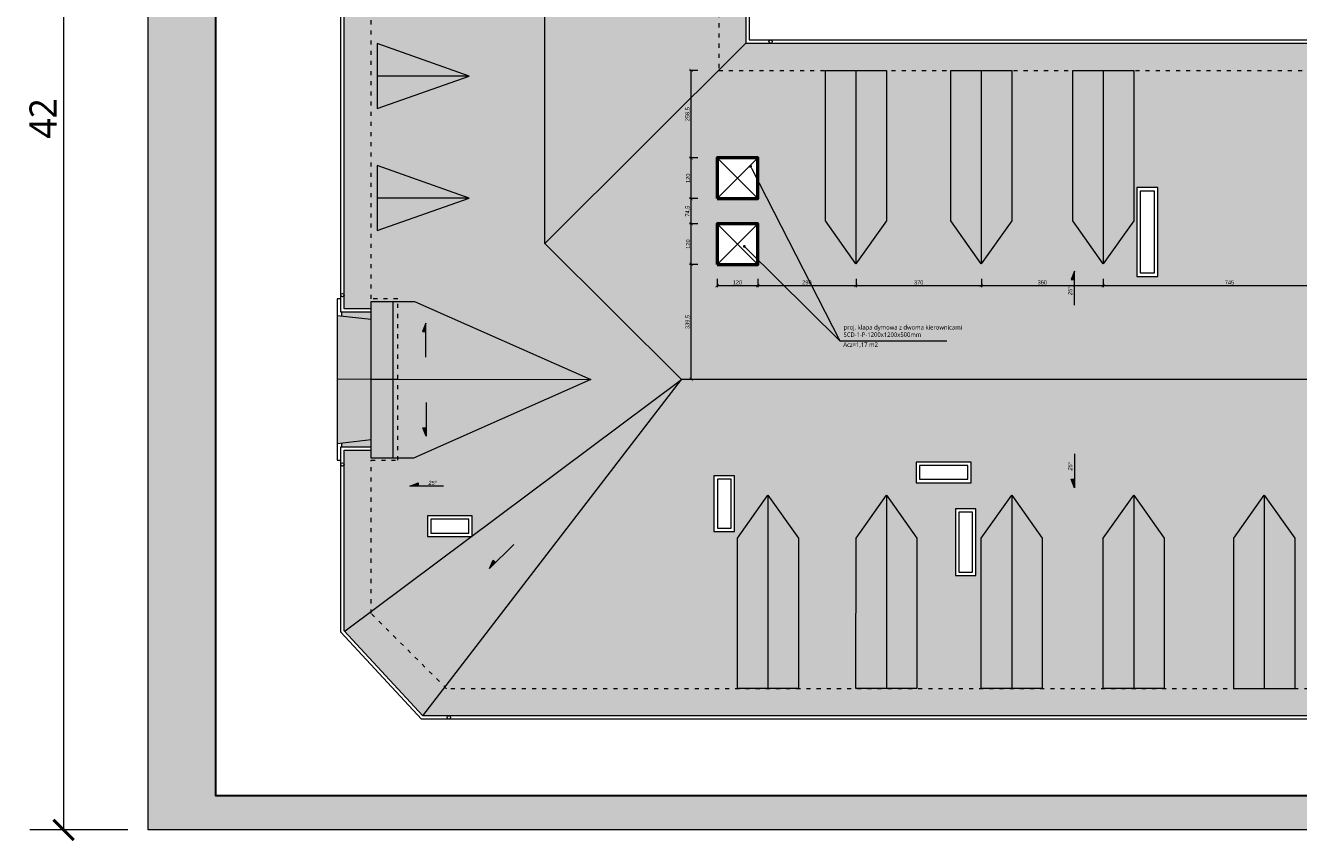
# Model space of a CAD drawing. Header units: millimetres. Extents: x 80301 to 146489, y -78581 to -28273.
# Tile 122 of 135: x 136196 to 139955, y -75901 to -73492. Entities that reach past the tile are written whole.
import ezdxf
from ezdxf import colors
from ezdxf.entities.mleader import LeaderData, LeaderLine
from ezdxf.math import Vec2, Vec3

# ---------------------------------------------------------------- set-up
doc = ezdxf.new("R2010")
doc.units = ezdxf.units.MM
doc.linetypes.add('ACAD_ISO03W100', pattern=[30, 12, -18])
doc.layers.get('0').update_dxf_attribs({"lineweight": 0})
for name, color, linetype, lineweight in [('A-opisram.ART', 250, 'Continuous', 0), ('dach..KF', 250, 'Continuous', 9), ('OPIS', 4, 'Continuous', 9), ('opis..KF', 250, 'Continuous', 15), ('wymiar..KF', 12, 'Continuous', 5), ('wyp dach..KF', 250, 'Continuous', 0), ('wypełnienie proj..KF', 250, 'Continuous', 0), ('ściana pro..KF', 222, 'Continuous', 30), ('ściany ist..KF', 61, 'Continuous', 5)]:
    doc.layers.add(name, color=color, linetype=linetype, lineweight=lineweight)
doc.layers.add('A-pomocram.ART', color=254, linetype='Continuous', lineweight=0, plot=False)
doc.layers.add('A-wymram.ART', color=10, linetype='Continuous', lineweight=5, plot=False)
doc.layers.add('A-przekrycieram.ART', color=7, linetype='Continuous', lineweight=0, true_color=0xffffff)
doc.styles.add('ARCH', font='segoeuil.ttf')
doc.styles.add('kamil', font='GOTHIC.TTF')
doc.dimstyles.new('100..KF', dxfattribs={"dimtxt": 12, "dimasz": 10, "dimexe": 5, "dimexo": 5, "dimgap": 3, "dimtad": 1, "dimdec": 1, "dimrnd": 0.5, "dimtxsty": 'kamil', "dimblk": 'ARCHTICK', "dimcen": 0, "dimclrd": 256, "dimclre": 256, "dimclrt": 256, "dimadec": 0, "dimazin": 0, "dimtfac": 1, "dimtdec": 1, "dimtofl": 0, "dimtmove": 0, "dimatfit": 3, "dimfxl": 10, "dimfxlon": 1, "dimlwd": 0, "dimlwe": 0, "dimarcsym": 0})
doc.dimstyles.new('RAMKA', dxfattribs={"dimscale": 20, "dimtxt": 4, "dimasz": 3, "dimexe": 5, "dimexo": 3, "dimgap": 1, "dimtad": 1, "dimdec": 1, "dimlfac": 0.01, "dimtxsty": 'ARCH', "dimblk": 'ARCHTICK', "dimcen": 0, "dimclrd": 256, "dimclre": 256, "dimclrt": 256, "dimadec": 0, "dimazin": 0, "dimtfac": 1, "dimtdec": 1, "dimtofl": 0, "dimtmove": 1, "dimatfit": 3, "dimfxl": 10, "dimfxlon": 1, "dimlwd": 0, "dimlwe": 0, "dimarcsym": 0})

# ---------------------------------------------------------------- blocks, each defined once
blk = doc.blocks.new('spadek')
at = {"layer": 'opis..KF', "lineweight": 15}
h = blk.add_hatch(color=256, dxfattribs=at)
h.dxf.hatch_style = 1
h.paths.add_polyline_path([(0, 25), (-10, 25), (0, 0)])
blk.add_lwpolyline([(0, 100), (0, 0), (-10, 25), (0, 25)], dxfattribs=at)
blk = doc.blocks.new('_ArchTick')
at = {"color": 0, "linetype": 'ByBlock', "const_width": 0.15}
blk.add_lwpolyline([(-0.5, -0.5), (0.5, 0.5)], dxfattribs=at)
blk = doc.blocks.new('*D1438')
at = {"layer": 'A-wymram.ART', "linetype": 'Continuous', "lineweight": 0, "transparency": 16777216}
for p, q in [((0, -60), (0, -350)), ((8500, -60), (8500, -350)), ((8500, -250), (0, -250))]:
    blk.add_line(p, q, dxfattribs=at)
at = {"layer": 'Defpoints', "color": 0, "transparency": 16777216}
for p in [(0, 0), (8500, 0), (0, -250)]:
    blk.add_point(p, dxfattribs=at)
at = {"layer": 'A-wymram.ART', "lineweight": 0, "transparency": 16777216, "xscale": 60, "yscale": 60, "zscale": 60, "rotation": 180}
blk.add_blockref('_ArchTick', (0, -250), dxfattribs=at)
at = {"layer": 'A-wymram.ART', "lineweight": 0, "transparency": 16777216, "xscale": 60, "yscale": 60, "zscale": 60}
blk.add_blockref('_ArchTick', (8500, -250), dxfattribs=at)
at = {"layer": 'A-wymram.ART', "transparency": 16777216, "insert": (4250, -188.6), "char_height": 80, "attachment_point": 5, "style": 'ARCH'}
blk.add_mtext('85', dxfattribs=at)
blk = doc.blocks.new('*D1238')
at = {"layer": 'A-wymram.ART', "linetype": 'Continuous', "lineweight": 0, "transparency": 16777216}
for p, q in [((-60, 4200), (-350, 4200)), ((-250, 4200), (-250, 0)), ((-60, 0), (-350, 0))]:
    blk.add_line(p, q, dxfattribs=at)
at = {"layer": 'Defpoints', "color": 0, "transparency": 16777216}
for p in [(0, 4200), (0, 0), (-250, 0)]:
    blk.add_point(p, dxfattribs=at)
at = {"layer": 'A-wymram.ART', "lineweight": 0, "transparency": 16777216, "xscale": 60, "yscale": 60, "zscale": 60}
for p, rotation in [((-250, 4200), 90), ((-250, 0), 270)]:
    blk.add_blockref('_ArchTick', p, dxfattribs=dict(at, rotation=rotation))
at = {"layer": 'A-wymram.ART', "transparency": 16777216, "insert": (-310.7, 2100), "char_height": 80, "attachment_point": 5, "rotation": 90, "style": 'ARCH'}
blk.add_mtext('42', dxfattribs=at)
blk = doc.blocks.new('_Dot')
at = {"color": 0, "linetype": 'ByBlock', "lineweight": -2}
blk.add_line((-0.5, 0), (-1, 0), dxfattribs=at)
at = {"color": 0, "linetype": 'ByBlock', "const_width": 0.5}
blk.add_lwpolyline([(-0.25, 0, 1), (0.25, 0, 1)], format="xyb", close=True, dxfattribs=at)
blk = doc.blocks.new('*D1560')
at = {"layer": 'Defpoints', "color": 0, "linetype": 'ByBlock', "transparency": 16777216}
for p in [(138161.7, -74197), (138293.5, -74197), (138293.5, -74536.6)]:
    blk.add_point(p, dxfattribs=at)
at = {"layer": 'wymiar..KF', "linetype": 'Continuous', "lineweight": 0, "transparency": 16777216}
for p, q in [((138181.7, -74197), (138156.7, -74197)), ((138161.7, -74536.6), (138161.7, -74197)), ((138181.7, -74536.6), (138156.7, -74536.6))]:
    blk.add_line(p, q, dxfattribs=at)
at = {"layer": 'wymiar..KF', "linetype": 'ByBlock', "lineweight": 0, "transparency": 16777216, "xscale": 10, "yscale": 10, "zscale": 10}
for p, rotation in [((138161.7, -74197), 90), ((138161.7, -74536.6), 270)]:
    blk.add_blockref('_ArchTick', p, dxfattribs=dict(at, rotation=rotation))
at = {"layer": 'wymiar..KF', "linetype": 'ByBlock', "transparency": 16777216, "insert": (138151.8, -74366.8), "char_height": 12, "attachment_point": 5, "rotation": 90, "style": 'kamil'}
blk.add_mtext('339,5', dxfattribs=at)
blk = doc.blocks.new('*D1561')
at = {"layer": 'Defpoints', "color": 0, "linetype": 'ByBlock', "transparency": 16777216}
for p in [(138161.7, -74077), (138271.7, -74077), (138293.5, -74197)]:
    blk.add_point(p, dxfattribs=at)
at = {"layer": 'wymiar..KF', "linetype": 'Continuous', "lineweight": 0, "transparency": 16777216}
for p, q in [((138181.7, -74077), (138156.7, -74077)), ((138161.7, -74197), (138161.7, -74077)), ((138181.7, -74197), (138156.7, -74197))]:
    blk.add_line(p, q, dxfattribs=at)
at = {"layer": 'wymiar..KF', "linetype": 'ByBlock', "lineweight": 0, "transparency": 16777216, "xscale": 10, "yscale": 10, "zscale": 10}
for p, rotation in [((138161.7, -74077), 90), ((138161.7, -74197), 270)]:
    blk.add_blockref('_ArchTick', p, dxfattribs=dict(at, rotation=rotation))
at = {"layer": 'wymiar..KF', "linetype": 'ByBlock', "transparency": 16777216, "insert": (138152.4, -74137), "char_height": 12, "attachment_point": 5, "rotation": 90, "style": 'kamil'}
blk.add_mtext('120', dxfattribs=at)
blk = doc.blocks.new('*D1562')
at = {"layer": 'Defpoints', "color": 0, "linetype": 'ByBlock', "transparency": 16777216}
for p in [(138161.7, -74002.6), (138298.2, -74002.6), (138271.7, -74077)]:
    blk.add_point(p, dxfattribs=at)
at = {"layer": 'wymiar..KF', "linetype": 'Continuous', "lineweight": 0, "transparency": 16777216}
for p, q in [((138181.7, -74002.6), (138156.7, -74002.6)), ((138161.7, -74077), (138161.7, -74002.6)), ((138181.7, -74077), (138156.7, -74077))]:
    blk.add_line(p, q, dxfattribs=at)
at = {"layer": 'wymiar..KF', "linetype": 'ByBlock', "lineweight": 0, "transparency": 16777216, "xscale": 10, "yscale": 10, "zscale": 10}
for p, rotation in [((138161.7, -74002.6), 90), ((138161.7, -74077), 270)]:
    blk.add_blockref('_ArchTick', p, dxfattribs=dict(at, rotation=rotation))
at = {"layer": 'wymiar..KF', "linetype": 'ByBlock', "transparency": 16777216, "insert": (138151.8, -74039.8), "char_height": 12, "attachment_point": 5, "rotation": 90, "style": 'kamil'}
blk.add_mtext('74,5', dxfattribs=at)
blk = doc.blocks.new('*D1563')
at = {"layer": 'Defpoints', "color": 0, "linetype": 'ByBlock', "transparency": 16777216}
for p in [(138161.7, -73882.6), (138298.2, -73882.6), (138298.2, -74002.6)]:
    blk.add_point(p, dxfattribs=at)
at = {"layer": 'wymiar..KF', "linetype": 'Continuous', "lineweight": 0, "transparency": 16777216}
for p, q in [((138181.7, -73882.6), (138156.7, -73882.6)), ((138161.7, -74002.6), (138161.7, -73882.6)), ((138181.7, -74002.6), (138156.7, -74002.6))]:
    blk.add_line(p, q, dxfattribs=at)
at = {"layer": 'wymiar..KF', "linetype": 'ByBlock', "lineweight": 0, "transparency": 16777216, "xscale": 10, "yscale": 10, "zscale": 10}
for p, rotation in [((138161.7, -73882.6), 90), ((138161.7, -74002.6), 270)]:
    blk.add_blockref('_ArchTick', p, dxfattribs=dict(at, rotation=rotation))
at = {"layer": 'wymiar..KF', "linetype": 'ByBlock', "transparency": 16777216, "insert": (138152.4, -73942.6), "char_height": 12, "attachment_point": 5, "rotation": 90, "style": 'kamil'}
blk.add_mtext('120', dxfattribs=at)
blk = doc.blocks.new('*D1564')
at = {"layer": 'Defpoints', "color": 0, "linetype": 'ByBlock', "transparency": 16777216}
for p in [(138161.7, -73624.3), (138384.6, -73624.3), (138298.2, -73882.6)]:
    blk.add_point(p, dxfattribs=at)
at = {"layer": 'wymiar..KF', "linetype": 'Continuous', "lineweight": 0, "transparency": 16777216}
for p, q in [((138181.7, -73624.3), (138156.7, -73624.3)), ((138161.7, -73882.6), (138161.7, -73624.3)), ((138181.7, -73882.6), (138156.7, -73882.6))]:
    blk.add_line(p, q, dxfattribs=at)
at = {"layer": 'wymiar..KF', "linetype": 'ByBlock', "lineweight": 0, "transparency": 16777216, "xscale": 10, "yscale": 10, "zscale": 10}
for p, rotation in [((138161.7, -73624.3), 90), ((138161.7, -73882.6), 270)]:
    blk.add_blockref('_ArchTick', p, dxfattribs=dict(at, rotation=rotation))
at = {"layer": 'wymiar..KF', "linetype": 'ByBlock', "transparency": 16777216, "insert": (138151.8, -73753.5), "char_height": 12, "attachment_point": 5, "rotation": 90, "style": 'kamil'}
blk.add_mtext('258,5', dxfattribs=at)
blk = doc.blocks.new('*D1565')
at = {"layer": 'Defpoints', "color": 0, "linetype": 'ByBlock', "transparency": 16777216}
for p in [(138238.2, -74197.1), (138358.2, -74197.1), (138358.2, -74259.5)]:
    blk.add_point(p, dxfattribs=at)
at = {"layer": 'wymiar..KF', "linetype": 'Continuous', "lineweight": 0, "transparency": 16777216}
for p, q in [((138238.2, -74239.5), (138238.2, -74264.5)), ((138238.2, -74259.5), (138358.2, -74259.5)), ((138358.2, -74239.5), (138358.2, -74264.5))]:
    blk.add_line(p, q, dxfattribs=at)
at = {"layer": 'wymiar..KF', "linetype": 'ByBlock', "lineweight": 0, "transparency": 16777216, "xscale": 10, "yscale": 10, "zscale": 10, "rotation": 180}
blk.add_blockref('_ArchTick', (138238.2, -74259.5), dxfattribs=at)
at = {"layer": 'wymiar..KF', "linetype": 'ByBlock', "lineweight": 0, "transparency": 16777216, "xscale": 10, "yscale": 10, "zscale": 10}
blk.add_blockref('_ArchTick', (138358.2, -74259.5), dxfattribs=at)
at = {"layer": 'wymiar..KF', "linetype": 'ByBlock', "transparency": 16777216, "insert": (138298.2, -74250.2), "char_height": 12, "attachment_point": 5, "style": 'kamil'}
blk.add_mtext('120', dxfattribs=at)
blk = doc.blocks.new('*D1566')
at = {"layer": 'Defpoints', "color": 0, "linetype": 'ByBlock', "transparency": 16777216}
for p in [(138358.2, -74197.1), (138648.3, -74195.2), (138648.3, -74259.5)]:
    blk.add_point(p, dxfattribs=at)
at = {"layer": 'wymiar..KF', "linetype": 'Continuous', "lineweight": 0, "transparency": 16777216}
for p, q in [((138358.2, -74239.5), (138358.2, -74264.5)), ((138358.2, -74259.5), (138648.3, -74259.5)), ((138648.3, -74239.5), (138648.3, -74264.5))]:
    blk.add_line(p, q, dxfattribs=at)
at = {"layer": 'wymiar..KF', "linetype": 'ByBlock', "lineweight": 0, "transparency": 16777216, "xscale": 10, "yscale": 10, "zscale": 10, "rotation": 180}
blk.add_blockref('_ArchTick', (138358.2, -74259.5), dxfattribs=at)
at = {"layer": 'wymiar..KF', "linetype": 'ByBlock', "lineweight": 0, "transparency": 16777216, "xscale": 10, "yscale": 10, "zscale": 10}
blk.add_blockref('_ArchTick', (138648.3, -74259.5), dxfattribs=at)
at = {"layer": 'wymiar..KF', "linetype": 'ByBlock', "transparency": 16777216, "insert": (138503.3, -74250.2), "char_height": 12, "attachment_point": 5, "style": 'kamil'}
blk.add_mtext('290', dxfattribs=at)
blk = doc.blocks.new('*D1567')
at = {"layer": 'Defpoints', "color": 0, "linetype": 'ByBlock', "transparency": 16777216}
for p in [(138648.3, -74195.2), (139018.3, -74195.3), (139018.3, -74259.5)]:
    blk.add_point(p, dxfattribs=at)
at = {"layer": 'wymiar..KF', "linetype": 'Continuous', "lineweight": 0, "transparency": 16777216}
for p, q in [((138648.3, -74239.5), (138648.3, -74264.5)), ((138648.3, -74259.5), (139018.3, -74259.5)), ((139018.3, -74239.5), (139018.3, -74264.5))]:
    blk.add_line(p, q, dxfattribs=at)
at = {"layer": 'wymiar..KF', "linetype": 'ByBlock', "lineweight": 0, "transparency": 16777216, "xscale": 10, "yscale": 10, "zscale": 10, "rotation": 180}
blk.add_blockref('_ArchTick', (138648.3, -74259.5), dxfattribs=at)
at = {"layer": 'wymiar..KF', "linetype": 'ByBlock', "lineweight": 0, "transparency": 16777216, "xscale": 10, "yscale": 10, "zscale": 10}
blk.add_blockref('_ArchTick', (139018.3, -74259.5), dxfattribs=at)
at = {"layer": 'wymiar..KF', "linetype": 'ByBlock', "transparency": 16777216, "insert": (138833.3, -74250.2), "char_height": 12, "attachment_point": 5, "style": 'kamil'}
blk.add_mtext('370', dxfattribs=at)
blk = doc.blocks.new('*D1568')
at = {"layer": 'Defpoints', "color": 0, "linetype": 'ByBlock', "transparency": 16777216}
for p in [(139018.3, -74195.3), (139378.3, -74195.2), (139378.3, -74259.5)]:
    blk.add_point(p, dxfattribs=at)
at = {"layer": 'wymiar..KF', "linetype": 'Continuous', "lineweight": 0, "transparency": 16777216}
for p, q in [((139018.3, -74239.5), (139018.3, -74264.5)), ((139018.3, -74259.5), (139378.3, -74259.5)), ((139378.3, -74239.5), (139378.3, -74264.5))]:
    blk.add_line(p, q, dxfattribs=at)
at = {"layer": 'wymiar..KF', "linetype": 'ByBlock', "lineweight": 0, "transparency": 16777216, "xscale": 10, "yscale": 10, "zscale": 10, "rotation": 180}
blk.add_blockref('_ArchTick', (139018.3, -74259.5), dxfattribs=at)
at = {"layer": 'wymiar..KF', "linetype": 'ByBlock', "lineweight": 0, "transparency": 16777216, "xscale": 10, "yscale": 10, "zscale": 10}
blk.add_blockref('_ArchTick', (139378.3, -74259.5), dxfattribs=at)
at = {"layer": 'wymiar..KF', "linetype": 'ByBlock', "transparency": 16777216, "insert": (139198.3, -74250.2), "char_height": 12, "attachment_point": 5, "style": 'kamil'}
blk.add_mtext('360', dxfattribs=at)
blk = doc.blocks.new('*D1569')
at = {"layer": 'Defpoints', "color": 0, "linetype": 'ByBlock', "transparency": 16777216}
for p in [(139378.3, -74195.2), (140123.5, -74195.4), (140123.5, -74259.5)]:
    blk.add_point(p, dxfattribs=at)
at = {"layer": 'wymiar..KF', "linetype": 'Continuous', "lineweight": 0, "transparency": 16777216}
for p, q in [((139378.3, -74239.5), (139378.3, -74264.5)), ((139378.3, -74259.5), (140123.5, -74259.5)), ((140123.5, -74239.5), (140123.5, -74264.5))]:
    blk.add_line(p, q, dxfattribs=at)
at = {"layer": 'wymiar..KF', "linetype": 'ByBlock', "lineweight": 0, "transparency": 16777216, "xscale": 10, "yscale": 10, "zscale": 10, "rotation": 180}
blk.add_blockref('_ArchTick', (139378.3, -74259.5), dxfattribs=at)
at = {"layer": 'wymiar..KF', "linetype": 'ByBlock', "lineweight": 0, "transparency": 16777216, "xscale": 10, "yscale": 10, "zscale": 10}
blk.add_blockref('_ArchTick', (140123.5, -74259.5), dxfattribs=at)
at = {"layer": 'wymiar..KF', "linetype": 'ByBlock', "transparency": 16777216, "insert": (139750.9, -74250.2), "char_height": 12, "attachment_point": 5, "style": 'kamil'}
blk.add_mtext('745', dxfattribs=at)
blk = doc.blocks.new('*U1435')
at = {"layer": 'A-przekrycieram.ART'}
h = blk.add_hatch(color=256, dxfattribs=at)
h.dxf.hatch_style = 1
h.paths.add_polyline_path([(0, 4200), (8500, 4200), (8500, 0), (0, 0)])
h.paths.add_polyline_path([(200, 4100), (8400, 4100), (8400, 100), (200, 100)], flags=16)
at = {"layer": 'A-opisram.ART', "lineweight": 30}
blk.add_lwpolyline([(200, 4100), (8400, 4100), (8400, 100), (200, 100)], close=True, dxfattribs=at)
at = {"layer": 'A-pomocram.ART'}
blk.add_lwpolyline([(0, 4200), (8500, 4200), (8500, 0), (0, 0)], close=True, dxfattribs=at)
at = {"layer": 'A-wymram.ART'}
dim = blk.add_linear_dim(base=(-250, 0), p1=(0, 4200), p2=(0, 0), angle=90, dimstyle='RAMKA', dxfattribs=at)
dim.commit()
dim.dimension.update_dxf_attribs({"geometry": '*D1238', "text_midpoint": (-310.67, 2100)})
dim = blk.add_linear_dim(base=(0, -250), p1=(8500, 0), p2=(0, 0), dimstyle='RAMKA', dxfattribs=at)
dim.commit()
dim.dimension.update_dxf_attribs({"geometry": '*D1438', "text_midpoint": (4250, -188.63)})

msp = doc.modelspace()

# ---------------------------------------------------------------- hatches: boundary and pattern name
at = {"layer": 'wyp dach..KF', "lineweight": 5, "true_color": 0x4d4d4d, "transparency": 33554559}
h = msp.add_hatch(color=251, dxfattribs=at)
h.dxf.hatch_style = 1
h.paths.add_polyline_path([(137377.11, -72601.05), (137377.11, -72662.05), (137253.11, -72662.05), (137253.11, -72601.05)], flags=16)
h.paths.add_polyline_path([(137234.4, -73736.71), (137234.4, -73544.91), (137506.63, -73641.05)], flags=16)
h.paths.add_polyline_path([(137234.4, -74096.71), (137234.4, -73904.91), (137506.63, -74001.05)], flags=16)
h.paths.add_polyline_path([(137217.11, -74306.15), (137345.4, -74306.15), (137865.4, -74536.59), (137341.66, -74768.69), (137217.11, -74768.12)], flags=16)
h.paths.add_polyline_path([(137588.96, -73297.52), (137649.96, -73297.52), (137649.96, -73385.55), (137588.96, -73385.55)], flags=16)
h.paths.add_polyline_path([(137588.96, -73040.52), (137649.96, -73040.52), (137649.96, -73213.55), (137588.96, -73213.55)], flags=16)
h.paths.add_polyline_path([(137515.11, -74939.29), (137515.11, -74998.66), (138132.88, -74536.59), (137730.09, -74135.23), (137730.09, -71935.29), (137137.11, -71935.29), (137137.11, -74328.29), (137217.11, -74328.29), (137217.11, -74745.29), (137137.11, -74745.29), (137137.11, -75279.07), (137138.39, -75280.44), (137512.94, -75000.29), (137383.11, -75000.29), (137383.11, -74939.29)])
at = {"layer": 'wyp dach..KF', "lineweight": 5, "true_color": 0xc8c8c8, "transparency": 33554559}
h = msp.add_hatch(color=9, dxfattribs=at)
h.dxf.hatch_style = 1
h.paths.add_polyline_path([(137777.66, -72676.02), (137777.66, -72600.02), (138000.66, -72600.02), (138000.66, -72676.02)], flags=16)
h.paths.add_polyline_path([(138225.83, -72939.84), (137953.6, -72843.7), (138225.83, -72748.04)], flags=16)
h.paths.add_polyline_path([(138225.83, -73299.84), (137953.6, -73203.7), (138225.83, -73108.04)], flags=16)
h.paths.add_polyline_path([(138323.11, -71935.29), (137730.09, -71935.29), (137730.09, -74135.23), (138323.11, -73544.31)])
h = msp.add_hatch(color=9, dxfattribs=at)
h.dxf.hatch_style = 1
h.paths.add_polyline_path([(137234.4, -73544.91), (137234.4, -73641.05), (137506.63, -73641.05)])
h.paths.add_polyline_path([(137234.4, -73904.91), (137234.4, -74001.05), (137506.63, -74001.05)])
h = msp.add_hatch(color=9, dxfattribs=at)
h.dxf.hatch_style = 1
h.paths.add_polyline_path([(139018.28, -73624.42), (139018.28, -74195.32), (139018.28, -74195.33), (139108.28, -74068.62), (139108.28, -73624.42)])
h.paths.add_polyline_path([(138648.28, -73624.34), (138648.28, -74195.24), (138648.28, -74195.25), (138738.28, -74068.54), (138738.29, -73624.34)])
h.paths.add_polyline_path([(139378.28, -73624.29), (139378.28, -74195.19), (139378.28, -74195.2), (139468.28, -74068.49), (139468.28, -73624.29)])
h.paths.add_polyline_path([(139288.28, -73624.29), (139378.28, -73624.29), (139378.28, -74195.19), (139288.32, -74068.3)])
h.paths.add_polyline_path([(139018.28, -74195.32), (138928.32, -74068.43), (138928.28, -73624.42), (139018.28, -73624.42)])
h.paths.add_polyline_path([(138558.28, -73624.34), (138648.28, -73624.34), (138648.28, -74195.24), (138558.32, -74068.35)])
h.paths.add_polyline_path([(141203.56, -74068.35), (141203.52, -73624.34), (141383.53, -73624.34), (141383.52, -74068.54), (141293.52, -74195.25), (141293.52, -74195.24)])
h.paths.add_polyline_path([(140843.57, -74068.35), (140843.53, -73624.34), (141023.53, -73624.34), (141023.53, -74068.54), (140933.53, -74195.25), (140933.53, -74195.24)])
h.paths.add_polyline_path([(140573.53, -73624.34), (140663.53, -73624.34), (140663.53, -74195.25), (140573.57, -74068.35)])
h.paths.add_polyline_path([(140663.53, -73624.34), (140753.53, -73624.34), (140753.53, -74068.54), (140663.53, -74195.25)])
h.paths.add_polyline_path([(140033.57, -74068.47), (140033.53, -73624.45), (140213.53, -73624.45), (140213.53, -74068.66), (140123.53, -74195.36), (140123.53, -74195.36)])
h.paths.add_polyline_path([(140303.53, -73624.34), (140393.53, -73624.34), (140393.53, -74195.25), (140303.57, -74068.35)])
h.paths.add_polyline_path([(140393.53, -73624.34), (140393.53, -74195.25), (140483.53, -74068.54), (140483.53, -73624.34)])
h.paths.add_polyline_path([(139476.96, -73970.29), (139539.46, -73970.29), (139539.46, -74232.29), (139476.96, -74232.29)])
h.paths.add_polyline_path([(141553.09, -74196.91), (141553.09, -74076.91), (141673.09, -74076.91), (141673.09, -74196.91)])
h.paths.add_polyline_path([(141673.09, -73901.25), (141673.09, -74021.27), (141553.09, -74021.27), (141553.09, -73901.25)])
h.paths.add_polyline_path([(138238.23, -74197.04), (138238.23, -74077.04), (138358.23, -74077.04), (138358.23, -74197.04)])
h.paths.add_polyline_path([(138358.23, -73882.61), (138358.23, -74002.61), (138238.23, -74002.61), (138238.23, -73882.61)])
h.paths.add_polyline_path([(141586, -73544.29), (138323.14, -73544.29), (137730.09, -74135.23), (138132.88, -74536.59), (142567.13, -74536.59)])
at = {"layer": 'wyp dach..KF', "lineweight": 5, "true_color": 0x646464, "transparency": 33554559}
h = msp.add_hatch(color=251, dxfattribs=at)
h.dxf.hatch_style = 1
h.paths.add_polyline_path([(137506.63, -73641.05), (137234.4, -73641.05), (137234.4, -73736.71)])
h.paths.add_polyline_path([(137506.63, -74001.05), (137234.4, -74001.05), (137234.4, -74096.71)])
at = {"layer": 'wyp dach..KF', "lineweight": 5, "true_color": 0x4d4d4d, "transparency": 33554559}
h = msp.add_hatch(color=251, dxfattribs=at)
h.dxf.hatch_style = 1
h.paths.add_polyline_path([(141203.56, -74068.35), (141293.52, -74195.24), (141293.52, -73624.34), (141203.52, -73624.34)])
h.paths.add_polyline_path([(140933.53, -73624.34), (140843.53, -73624.34), (140843.57, -74068.35), (140933.53, -74195.24)])
h.paths.add_polyline_path([(140573.57, -74068.35), (140663.53, -74195.25), (140663.53, -73624.34), (140573.53, -73624.34)])
h.paths.add_polyline_path([(140393.53, -73624.34), (140303.53, -73624.34), (140303.57, -74068.35), (140393.53, -74195.25)])
h.paths.add_polyline_path([(140033.57, -74068.47), (140123.53, -74195.36), (140123.53, -73624.45), (140033.53, -73624.45)])
h.paths.add_polyline_path([(139378.28, -73624.29), (139288.28, -73624.29), (139288.32, -74068.3), (139378.28, -74195.19)])
h.paths.add_polyline_path([(139018.28, -73624.42), (138928.28, -73624.42), (138928.32, -74068.43), (139018.28, -74195.32)])
h.paths.add_polyline_path([(138648.28, -73624.34), (138558.28, -73624.34), (138558.32, -74068.35), (138648.28, -74195.24)])
at = {"layer": 'wyp dach..KF', "lineweight": 5, "true_color": 0xc8c8c8, "transparency": 33554559}
h = msp.add_hatch(color=9, dxfattribs=at)
h.dxf.hatch_style = 1
h.paths.add_polyline_path([(138738.28, -73624.34), (138648.28, -73624.34), (138648.28, -74195.24), (138738.28, -74068.54)])
h.paths.add_polyline_path([(139108.28, -73624.42), (139018.28, -73624.41), (139018.28, -74195.32), (139108.28, -74068.62)])
h.paths.add_polyline_path([(139468.28, -73624.29), (139378.28, -73624.29), (139378.28, -74195.19), (139468.28, -74068.49)])
h.paths.add_polyline_path([(140213.53, -73624.45), (140123.53, -73624.29), (140123.53, -74195.36), (140213.53, -74068.66)])
h.paths.add_polyline_path([(140483.53, -73624.45), (140393.53, -73624.45), (140393.53, -74195.24), (140483.53, -74068.54)])
h.paths.add_polyline_path([(140753.53, -73624.34), (140663.53, -73624.34), (140663.53, -74195.24), (140753.53, -74068.54)])
h.paths.add_polyline_path([(141023.53, -73624.34), (140933.53, -73624.34), (140933.53, -74195.24), (141023.53, -74068.54)])
h.paths.add_polyline_path([(141383.52, -73624.34), (141293.52, -73624.34), (141293.52, -74195.24), (141383.52, -74068.54)])
h = msp.add_hatch(color=9, dxfattribs=at)
h.dxf.hatch_style = 1
h.paths.add_polyline_path([(137345.4, -74306.15), (137295.4, -74306.15), (137295.4, -74537.39), (137865.4, -74536.59)])
h.paths.add_polyline_path([(137295.4, -74306.15), (137217.11, -74306.15), (137217.11, -74537.48), (137295.4, -74537.39)])
at = {"layer": 'wyp dach..KF', "lineweight": 5, "true_color": 0xc8c8c8, "transparency": 33554483}
h = msp.add_hatch(color=9, dxfattribs=at)
h.dxf.hatch_style = 1
h.paths.add_polyline_path([(137217.11, -74358.96), (137117.11, -74347.74), (137117.11, -74536.79), (137217.11, -74536.3)])
h.paths.add_polyline_path([(137217.11, -74338.29), (137129.11, -74338.29), (137129.11, -74349.08), (137217.11, -74358.96)])
at = {"layer": 'wyp dach..KF', "lineweight": 5, "true_color": 0x4d4d4d, "transparency": 33554483}
h = msp.add_hatch(color=251, dxfattribs=at)
h.dxf.hatch_style = 1
h.paths.add_polyline_path([(137217.11, -74536.3), (137117.11, -74536.79), (137117.11, -74725.29), (137217.11, -74714.07)])
h.paths.add_polyline_path([(137217.11, -74714.07), (137129.11, -74723.94), (137129.11, -74735.29), (137217.11, -74735.29)])
at = {"layer": 'wyp dach..KF', "lineweight": 5, "true_color": 0x5c5c5c, "transparency": 33554559}
h = msp.add_hatch(color=251, dxfattribs=at)
h.dxf.hatch_style = 1
h.paths.add_polyline_path([(138133.22, -74535.89), (137138.73, -75279.74), (137369.54, -75529.34)])
at = {"layer": 'wyp dach..KF', "lineweight": 5, "true_color": 0x646464, "transparency": 33554559}
h = msp.add_hatch(color=251, dxfattribs=at)
h.dxf.hatch_style = 1
h.paths.add_polyline_path([(137865.4, -74536.59), (137281.61, -74537.39), (137281.61, -74768.74), (137341.66, -74768.69)])
h.paths.add_polyline_path([(137281.61, -74537.39), (137217.11, -74537.48), (137217.11, -74768.8), (137281.61, -74768.74)])
h = msp.add_hatch(color=251, dxfattribs=at)
h.dxf.hatch_style = 1
h.paths.add_polyline_path([(138478.24, -75005.28), (138478.29, -75449.29), (138298.28, -75449.29), (138298.29, -75005.08), (138388.28, -74878.38), (138388.28, -74878.38)], flags=16)
h.paths.add_polyline_path([(138738.28, -75449.29), (138648.28, -75449.29), (138648.29, -75005.08), (138738.28, -74878.38)], flags=16)
h.paths.add_polyline_path([(138828.29, -75449.29), (138738.28, -75449.29), (138738.28, -74878.38), (138828.24, -75005.28)], flags=16)
h.paths.add_polyline_path([(139198.24, -75005.26), (139198.28, -75449.27), (139018.28, -75449.27), (139018.28, -75005.06), (139108.28, -74878.36), (139108.28, -74878.36)], flags=16)
h.paths.add_polyline_path([(139558.24, -75005.24), (139558.28, -75449.25), (139378.28, -75449.25), (139378.28, -75005.05), (139468.28, -74878.34), (139468.28, -74878.34)], flags=16)
h.paths.add_polyline_path([(139763.53, -75005.34), (139853.53, -74878.64), (139853.53, -75449.54), (139763.53, -75449.54)], flags=16)
h.paths.add_polyline_path([(139943.53, -75449.54), (139853.53, -75449.54), (139853.53, -74878.64), (139943.49, -75005.53)], flags=16)
h.paths.add_polyline_path([(140033.53, -75591.95), (140033.53, -75233.79), (140483.51, -74878.6), (140483.51, -75591.94)], flags=16)
h.paths.add_polyline_path([(140933.53, -75591.94), (140483.51, -75591.94), (140483.51, -74878.6), (140933.53, -75233.79)], flags=17)
h.paths.add_polyline_path([(141203.49, -75012.28), (141203.53, -75456.29), (141023.53, -75456.29), (141023.53, -75012.09), (141113.53, -74885.38), (141113.53, -74885.39)], flags=16)
h.paths.add_polyline_path([(141473.53, -75455.89), (141383.53, -75455.89), (141383.53, -75011.69), (141473.53, -74884.98)], flags=16)
h.paths.add_polyline_path([(141563.53, -75455.89), (141473.53, -75455.89), (141473.53, -74884.98), (141563.49, -75011.88)], flags=16)
h.paths.add_polyline_path([(141808.51, -75456.07), (141718.51, -75456.07), (141718.52, -75011.87), (141808.51, -74885.17)], flags=16)
h.paths.add_polyline_path([(141808.51, -74885.17), (141898.48, -75012.06), (141898.52, -75456.07), (141808.51, -75456.07)], flags=16)
h.paths.add_polyline_path([(142127.58, -75012.28), (142203.48, -74885.28), (142278.53, -75012.28), (142278.92, -75456.01), (142127.36, -75456.19)], flags=16)
h.paths.add_polyline_path([(142477.18, -75012.09), (142567.18, -74885.38), (142567.18, -75456.29), (142477.18, -75456.29)], flags=16)
h.paths.add_polyline_path([(142657.18, -75456.29), (142567.18, -75456.29), (142567.18, -74885.38), (142657.14, -75012.28)], flags=16)
h.paths.add_polyline_path([(138289.46, -74985.29), (138228.96, -74985.29), (138228.96, -74821.29), (138289.46, -74821.29)], flags=16)
h.paths.add_polyline_path([(138825.46, -74841.29), (138825.46, -74780.79), (138988.46, -74780.79), (138988.46, -74841.29)], flags=16)
h.paths.add_polyline_path([(138941.96, -74918.29), (139002.46, -74918.29), (139002.46, -75115.29), (138941.96, -75115.29)], flags=16)
h.paths.add_polyline_path([(140033.53, -75591.95), (140933.53, -75591.94), (140933.53, -75653.13), (140965.38, -75653.01), (140965.38, -75536.29), (143520.62, -75536.29), (142781.65, -74536.59), (138132.88, -74536.59), (137369.54, -75529.34), (140001.1, -75529.24), (140001.11, -75656.57), (140032.4, -75656.45), (140033.53, -75656.45)])
at = {"layer": 'wyp dach..KF', "lineweight": 5, "true_color": 0x4d4d4d, "transparency": 33554559}
h = msp.add_hatch(color=251, dxfattribs=at)
h.dxf.hatch_style = 1
h.paths.add_polyline_path([(142567.18, -74885.39), (142477.18, -75012.09), (142477.18, -75456.29), (142567.18, -75456.29)])
h.paths.add_polyline_path([(142203.48, -74885.28), (142127.58, -75012.28), (142127.36, -75456.19), (142203.48, -75456.19)])
h.paths.add_polyline_path([(141808.52, -74885.17), (141718.52, -75011.87), (141718.51, -75456.08), (141808.52, -75456.08)])
h.paths.add_polyline_path([(141473.53, -74884.99), (141383.53, -75011.69), (141383.53, -75455.89), (141473.53, -75455.89)])
h.paths.add_polyline_path([(141113.53, -74885.39), (141023.53, -75012.09), (141023.53, -75456.3), (141113.53, -75456.3)])
h.paths.add_polyline_path([(139853.53, -74878.64), (139763.53, -75005.34), (139763.53, -75449.55), (139853.53, -75449.55)])
h.paths.add_polyline_path([(139468.28, -74878.36), (139378.29, -75005.05), (139378.28, -75449.25), (139468.28, -75449.25)])
h.paths.add_polyline_path([(139108.28, -74878.36), (139018.29, -75005.07), (139018.29, -75449.27), (139108.28, -75449.27)])
h.paths.add_polyline_path([(138738.29, -74878.38), (138648.29, -75005.08), (138648.28, -75449.29), (138738.28, -75449.29)])
h.paths.add_polyline_path([(138388.29, -74878.38), (138298.29, -75005.08), (138298.29, -75449.29), (138388.28, -75449.29)])
at = {"layer": 'wyp dach..KF', "lineweight": 5, "true_color": 0xc8c8c8, "transparency": 33554559}
h = msp.add_hatch(color=9, dxfattribs=at)
h.dxf.hatch_style = 1
h.paths.add_polyline_path([(142657.14, -75012.28), (142567.18, -74885.38), (142567.18, -75456.29), (142657.18, -75456.29)])
h.paths.add_polyline_path([(142278.53, -75012.28), (142203.48, -74885.28), (142203.48, -75456.19), (142279.62, -75456)])
h.paths.add_polyline_path([(141898.48, -75012.06), (141808.51, -74885.17), (141808.51, -75456.07), (141898.52, -75456.07)])
h.paths.add_polyline_path([(141563.49, -75011.88), (141473.53, -74884.98), (141473.53, -75455.89), (141563.53, -75455.89)])
h.paths.add_polyline_path([(141203.49, -75012.28), (141113.53, -74885.39), (141113.53, -75456.29), (141203.53, -75456.29)])
h.paths.add_polyline_path([(139943.49, -75005.53), (139853.53, -74878.64), (139853.53, -75449.54), (139943.53, -75449.54)])
h.paths.add_polyline_path([(139558.24, -75005.24), (139468.28, -74878.34), (139468.28, -75449.25), (139558.28, -75449.25)])
h.paths.add_polyline_path([(139198.24, -75005.26), (139108.28, -74878.36), (139108.28, -75449.27), (139198.28, -75449.27)])
h.paths.add_polyline_path([(138828.24, -75005.28), (138738.28, -74878.38), (138738.28, -75449.29), (138828.29, -75449.29)])
h.paths.add_polyline_path([(138478.24, -75005.28), (138388.28, -74878.38), (138388.28, -75449.29), (138478.29, -75449.29)])
at = {"layer": 'wypełnienie proj..KF', "true_color": 0x969696, "transparency": 33554495}
h = msp.add_hatch(color=252, dxfattribs=at)
h.dxf.hatch_style = 1
h.paths.add_polyline_path([(138558.28, -73624.58), (138490.6, -73692.27), (138490.6, -74072.04), (138648.28, -74195.49), (138558.32, -74068.59)])
h = msp.add_hatch(color=252, dxfattribs=at)
h.dxf.hatch_style = 1
h.paths.add_polyline_path([(138928.28, -73624.55), (138860.6, -73692.23), (138860.6, -74072.01), (139018.28, -74195.46), (138928.32, -74068.56)])
h = msp.add_hatch(color=252, dxfattribs=at)
h.dxf.hatch_style = 1
h.paths.add_polyline_path([(139288.28, -73624.52), (139220.6, -73692.2), (139220.6, -74071.97), (139378.28, -74195.42), (139288.32, -74068.53)])

# ---------------------------------------------------------------- linework, layer by layer
at = {"linetype": 'ACAD_ISO03W100'}
for points in [[(140044.03, -75449.35), (137439.67, -75449.35), (137216.93, -75227.51), (137217.11, -74775.29), (137295.4, -74775.29), (137295.4, -74298.29), (137217.11, -74298.29), (137217.11, -72015.29)], [(137217.11, -72015.29), (138243.11, -72015.29), (138243.11, -73624.29), (141666, -73624.29)]]:
    msp.add_lwpolyline(points, dxfattribs=at)
at = {"layer": 'dach..KF'}
for centre in [(138396.11, -73539.29), (137132.17, -74287.44), (137132.17, -74787.52), (137446.4, -75534.34)]:
    msp.add_circle(centre, 5, dxfattribs=at)
at = {"layer": 'OPIS', "linetype": 'ByBlock'}
for p, q in [((138238.23, -74002.63), (138358.23, -73882.61)), ((138238.23, -73882.61), (138358.23, -74002.63)), ((138238.23, -74197.06), (138358.23, -74077.04)), ((138238.23, -74077.04), (138358.23, -74197.06))]:
    msp.add_line(p, q, dxfattribs=at)
at = {"layer": 'OPIS', "linetype": 'ByBlock', "lineweight": 53}
for points in [[(138238.23, -74002.61), (138358.23, -74002.61), (138358.23, -73882.61), (138238.23, -73882.61)], [(138238.23, -74197.04), (138358.23, -74197.04), (138358.23, -74077.04), (138238.23, -74077.04)]]:
    msp.add_lwpolyline(points, close=True, dxfattribs=at)
at = {"layer": 'ściana pro..KF', "color": 252, "lineweight": 9, "true_color": 0x969696}
for p, q in [((137117.11, -74347.74), (137217.11, -74358.96)), ((137129.11, -74338.29), (137129.11, -74349.08)), ((137295.4, -74535.91), (137117.11, -74536.79)), ((137117.11, -74725.29), (137217.11, -74714.07)), ((137129.11, -74723.94), (137129.11, -74735.29))]:
    msp.add_line(p, q, dxfattribs=at)
msp.add_lwpolyline([(137127.11, -74298.29), (137117.11, -74298.29), (137117.11, -74775.29), (137127.11, -74775.29)], dxfattribs=at)
at = {"layer": 'ściany ist..KF', "lineweight": 5}
for p, q in [((137730.09, -74135.23), (137730.09, -71935.29)), ((138323.14, -73544.29), (137730.09, -74135.23)), ((138132.88, -74536.59), (137730.09, -74135.23)), ((137140.22, -75279.07), (138132.88, -74536.59)), ((137369.54, -75529.34), (138132.88, -74536.59)), ((142781.65, -74536.59), (138132.88, -74536.59))]:
    msp.add_line(p, q, dxfattribs=at)
for points in [[(143772, -73549.29), (143772, -74324.73), (143663.14, -74324.73), (143663.14, -74762.67), (143772, -74762.67), (143772, -75294.3), (143524.82, -75546.29), (140975.38, -75546.29), (140975.38, -75654.54), (139991.11, -75658.16), (139991.11, -75539.24), (137365.18, -75539.34), (137127.11, -75283), (137127.11, -74735.29), (137217.11, -74735.29), (137217.11, -74338.29), (137127.11, -74338.29), (137127.11, -71925.29), (138333.11, -71925.29), (138333.11, -73534.29), (141576, -73534.29), (141576, -71925.29), (143560, -71925.29), (143560, -73549.29)], [(139476.96, -74232.29), (139539.46, -74232.29), (139539.46, -73970.29), (139476.96, -73970.29)], [(139486.96, -74222.29), (139529.46, -74222.29), (139529.46, -73980.29), (139486.96, -73980.29)], [(138988.46, -74780.79), (138825.46, -74780.79), (138825.46, -74841.29), (138988.46, -74841.29)], [(138228.96, -74985.29), (138289.46, -74985.29), (138289.46, -74821.29), (138228.96, -74821.29)], [(138941.96, -75115.29), (139002.46, -75115.29), (139002.46, -74918.29), (138941.96, -74918.29)], [(137515.11, -75000.29), (137515.11, -74939.29), (137383.11, -74939.29), (137383.11, -75000.29)]]:
    msp.add_lwpolyline(points, close=True, dxfattribs=at)
for points in [[(140001.11, -75529.24), (137369.54, -75529.34), (137137.11, -75279.07), (137137.11, -74745.29), (137217.11, -74745.29), (137217.11, -74328.29), (137137.11, -74328.29), (137137.11, -71935.29), (138323.11, -71935.29), (138323.11, -73544.29), (141586, -73544.29)], [(137234.4, -73736.71), (137506.63, -73641.05), (137234.4, -73544.91), (137234.4, -73736.71)], [(137506.63, -73641.05), (137234.4, -73641.05)], [(138648.28, -74195.24), (138558.32, -74068.35), (138558.28, -73624.34), (138738.29, -73624.34), (138738.28, -74068.54), (138648.28, -74195.25)], [(138648.28, -73624.34), (138648.28, -74195.24)], [(139018.28, -74195.32), (138928.32, -74068.43), (138928.28, -73624.42), (139108.28, -73624.42), (139108.28, -74068.62), (139018.28, -74195.32)], [(139018.28, -73624.42), (139018.28, -74195.32)], [(139378.28, -74195.19), (139288.32, -74068.3), (139288.28, -73624.29), (139468.28, -73624.29), (139468.28, -74068.49), (139378.28, -74195.2)], [(139378.28, -73624.29), (139378.28, -74195.19)], [(137234.4, -74096.71), (137506.63, -74001.05), (137234.4, -73904.91), (137234.4, -74096.71)], [(137506.63, -74001.05), (137234.4, -74001.05)], [(137345.4, -74306.15), (137865.4, -74536.59), (137341.66, -74768.69), (137217.11, -74768.8), (137217.11, -74306.15), (137345.4, -74306.15)], [(137281.61, -74768.68), (137281.61, -74306.1)], [(137865.4, -74536.59), (137217.11, -74537.48)], [(138978.46, -74790.79), (138835.46, -74790.79), (138835.46, -74831.29), (138978.46, -74831.29), (138978.46, -74790.79)], [(138238.96, -74975.29), (138279.46, -74975.29), (138279.46, -74831.29), (138238.96, -74831.29), (138238.96, -74975.29)], [(138388.28, -74878.38), (138478.24, -75005.28), (138478.29, -75449.29), (138298.28, -75449.29), (138298.29, -75005.08), (138388.28, -74878.38)], [(138388.28, -74878.38), (138388.28, -75449.29)], [(138738.28, -74878.38), (138828.24, -75005.28), (138828.29, -75449.29), (138648.28, -75449.29), (138648.29, -75005.08), (138738.28, -74878.38)], [(138738.28, -74878.38), (138738.28, -75449.29)], [(139108.28, -74878.36), (139198.24, -75005.26), (139198.28, -75449.27), (139018.28, -75449.27), (139018.28, -75005.06), (139108.28, -74878.36)], [(139108.28, -74878.36), (139108.28, -75449.27)], [(139468.28, -74878.34), (139558.24, -75005.24), (139558.28, -75449.25), (139378.28, -75449.25), (139378.28, -75005.05), (139468.28, -74878.34)], [(139468.28, -74878.34), (139468.28, -75449.25)], [(139853.53, -74878.64), (139943.49, -75005.53), (139943.53, -75449.54), (139763.53, -75449.54), (139763.53, -75005.34), (139853.53, -74878.64)], [(139853.53, -74878.64), (139853.53, -75449.54)], [(138951.96, -75105.29), (138992.46, -75105.29), (138992.46, -74928.29), (138951.96, -74928.29), (138951.96, -75105.29)], [(137505.11, -74990.29), (137505.11, -74949.29), (137393.11, -74949.29), (137393.11, -74990.29), (137505.11, -74990.29)]]:
    msp.add_lwpolyline(points, dxfattribs=at)

# ---------------------------------------------------------------- block references
msp.add_blockref('*U1435', (136558.95, -75866.11))
at = {"layer": 'wymiar..KF', "color": 242, "linetype": 'ByBlock', "lineweight": 40, "true_color": 0xcd2027, "xscale": -1, "rotation": 180}
for p in [(139293.42, -74216.8), (137378.84, -74370.32)]:
    msp.add_blockref('spadek', p, dxfattribs=at)
at = {"layer": 'wymiar..KF', "color": 242, "linetype": 'ByBlock', "lineweight": 40, "true_color": 0xcd2027}
for p, rotation in [((137379.3, -74704.19), 0.156718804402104), ((137331.05, -74851.47), 270), ((137566.39, -75094.2), 314.506488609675)]:
    msp.add_blockref('spadek', p, dxfattribs=dict(at, rotation=rotation))
msp.add_blockref('spadek', (139293.42, -74856.39), dxfattribs=at)

# ---------------------------------------------------------------- texts
at = {"layer": 'opis..KF', "char_height": 12, "attachment_point": 5, "style": 'ARCH'}
for insert, rotation in [((139280.75, -74275.13), 90.00001), ((139280.75, -74793.17), 90.00001), ((137398.67, -74841.99), 0.00001)]:
    msp.add_mtext_dynamic_manual_height_columns('{\\fCentury Gothic|b0|i1|c238|p34;25°}', width=156.7001, gutter_width=70, heights=[0], dxfattribs=dict(at, insert=insert, rotation=rotation))
at = {"layer": 'opis..KF', "lineweight": 9, "char_height": 13, "attachment_point": 1, "style": 'ARCH'}
for s, width, insert in [('\\A1;proj. klapa dymowa z dwoma kierownicami\\PSCD-1-P-1200x1200x500mm', 15251.2222, (138611.6, -74376.13)), ('\\A1;Acz=1,17 m2', 12157.9021, (138610.8, -74427.28))]:
    msp.add_mtext_dynamic_manual_height_columns(s, width=width, gutter_width=1, heights=[0], dxfattribs=dict(at, insert=insert))

# ---------------------------------------------------------------- dimensions: what is measured, and where the dimension line sits
at = {"layer": 'wymiar..KF', "linetype": 'ByBlock'}
for base, p1, p2, override, picture, middle in [((138161.7, -73624.29), (138298.23, -73882.61), (138384.59, -73624.29), {"dimtmove": 1, "dimfxl": 20}, '*D1564', (138151.84, -73753.45)), ((138161.7, -73882.61), (138298.23, -74002.61), (138298.23, -73882.61), {"dimtmove": 1, "dimfxl": 20}, '*D1563', (138152.39, -73942.61)), ((138161.7, -74002.61), (138271.73, -74077.04), (138298.23, -74002.61), {"dimtmove": 1, "dimfxl": 20}, '*D1562', (138151.84, -74039.83)), ((138161.7, -74077.04), (138293.46, -74197.04), (138271.73, -74077.04), {"dimtmove": 1, "dimfxl": 20}, '*D1561', (138152.39, -74137.04)), ((138161.6967, -74197.0417), (138293.4627, -74536.5914), (138293.4627, -74197.0417), {"dimfxl": 20}, '*D1560', (138151.8442, -74366.8165))]:
    dim = msp.add_linear_dim(base=base, p1=p1, p2=p2, angle=90, dimstyle='100..KF', override=override, dxfattribs=at)
    dim.commit()
    dim.dimension.update_dxf_attribs({"geometry": picture, "text_midpoint": middle})
for base, p1, p2, override, picture, middle in [((138358.23, -74259.55), (138238.23, -74197.06), (138358.23, -74197.06), {"dimfxl": 20}, '*D1565', (138298.23, -74250.25)), ((138648.2839, -74259.5475), (138358.2328, -74197.0619), (138648.2839, -74195.245), {"dimtmove": 1, "dimfxl": 20}, '*D1566', (138503.2583, -74250.2457)), ((139018.28, -74259.55), (138648.28, -74195.25), (139018.28, -74195.32), {"dimtmove": 1, "dimfxl": 20}, '*D1567', (138833.28, -74250.25)), ((139378.28, -74259.55), (139018.28, -74195.32), (139378.28, -74195.19), {"dimtmove": 1, "dimfxl": 20}, '*D1568', (139198.28, -74250.25)), ((140123.5317, -74259.5475), (139378.2821, -74195.1948), (140123.5317, -74195.363), {"dimtmove": 1, "dimfxl": 20}, '*D1569', (139750.9069, -74250.2457))]:
    dim = msp.add_linear_dim(base=base, p1=p1, p2=p2, dimstyle='100..KF', override=override, dxfattribs=at)
    dim.commit()
    dim.dimension.update_dxf_attribs({"geometry": picture, "text_midpoint": middle})

# ---------------------------------------------------------------- leaders
at = {"layer": 'opis..KF', "lineweight": 9}
ml = msp.add_multileader_mtext('Standard', dxfattribs=at)
ml.set_content(' ', color=256, style='ARCH')
ml.set_leader_properties(color=256, linetype='ByLayer', lineweight=-1)
ml.set_arrow_properties(name='DOT')
ml.build(insert=Vec2(0, 0))
ml.multileader.update_dxf_attribs({"dogleg_length": 31.74, "arrow_head_size": 8.39})
ctx = ml.context
ctx.base_point, ctx.char_height, ctx.arrow_head_size, ctx.landing_gap_size, ctx.plane_origin = Vec3(138916.56, -74422.22), 13.42, 8.39, 10.06, Vec3(137701.48, -74182.92)
notes = []
notes.append((ctx, [(1, (1, 1, 0), (138600.91, -74422.22), (1, 0), 315.65, [(0, [(138337, -73907.43)], 0, [])])]))
ctx.mtext.insert, ctx.mtext.width, ctx.mtext.flow_direction = Vec3(138926.62, -74415.52), 152.5547, 5
ml = msp.add_multileader_mtext('Standard', dxfattribs=at)
ml.set_content(' ', color=256, style='ARCH')
ml.set_leader_properties(color=256, linetype='ByLayer', lineweight=-1)
ml.set_arrow_properties(name='DOT')
ml.build(insert=Vec2(0, 0))
ml.multileader.update_dxf_attribs({"dogleg_length": 31.74, "arrow_head_size": 8.39})
ctx = ml.context
ctx.base_point, ctx.char_height, ctx.arrow_head_size, ctx.landing_gap_size, ctx.plane_origin = Vec3(138916.56, -74422.22), 13.42, 8.39, 10.06, Vec3(137701.48, -74217.03)
notes.append((ctx, [(1, (1, 1, 0), (138600.91, -74422.22), (1, 0), 315.65, [(0, [(138318.79, -74143.87)], 0, [])])]))
ctx.mtext.insert, ctx.mtext.width, ctx.mtext.flow_direction = Vec3(138926.62, -74415.52), 152.5547, 5
for ctx, leaders in notes:
    for number, flags, end, landing, length, lines in leaders:
        leader = LeaderData()
        leader.index, (leader.has_last_leader_line, leader.has_dogleg_vector, leader.attachment_direction) = number, flags
        leader.last_leader_point, leader.dogleg_vector, leader.dogleg_length = Vec3(end), Vec3(landing), length
        for number, points, colour, breaks in lines:
            line = LeaderLine()
            line.index, line.vertices, line.color, line.breaks = number, Vec3.list(points), colors.encode_raw_color(colour), breaks
            leader.lines.append(line)
        ctx.leaders.append(leader)

doc.saveas('drawing.dxf')
